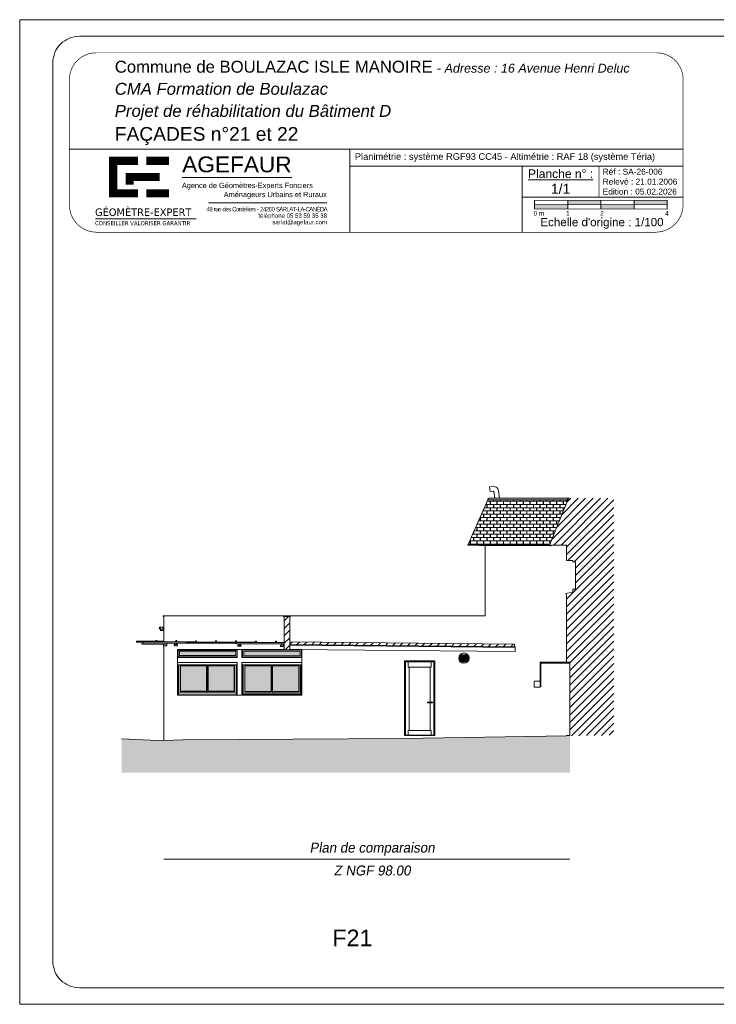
# Model space of a CAD drawing. Extents: x 1304067 to 1304684, y 94 to 123.
# Tile 52 of 57: x 1304553 to 1304574, y 94 to 123. Entities that reach past the tile are written whole.
import ezdxf
from ezdxf.enums import TextEntityAlignment as Align

# ---------------------------------------------------------------- set-up
doc = ezdxf.new("R2010")
doc.units = 0
doc.header["$LTSCALE"] = 0.1
doc.layers.get('0').update_dxf_attribs({"lineweight": 9})
for name, color, linetype, lineweight in [('0_Cadre', 7, 'Continuous', 9), ('_Alti', 115, 'Continuous', 9), ('_Fenêtres', 39, 'Continuous', 9), ('_Fenêtres_Habillage', 7, 'Continuous', 9), ('_Portes', 39, 'Continuous', 9), ('_TN', 37, 'Continuous', 9), ('_Toiture', 250, 'Continuous', 9), ('Bâti_Ligne', 7, 'Continuous', 9), ('Equipement façade', 251, 'Continuous', 9), ('Porte façade', 22, 'Continuous', 9)]:
    doc.layers.add(name, color=color, linetype=linetype, lineweight=lineweight)
doc.layers.add('_Toiture_Habillage', color=7, linetype='Continuous', lineweight=9, true_color=0xa84e24)
doc.styles.add('ARIAL', font='arial.ttf')
doc.styles.add('Arial Narrow', font='ARIALN.TTF')
doc.styles.add('ECRITURE2', font='BKANT.TTF', dxfattribs={"width": 1.001, "oblique": 18})
doc.styles.get("Standard").update_dxf_attribs({"font": 'arial.ttf'})
doc.styles.add('TAHOMA', font='tahoma.ttf')
doc.styles.add('tnr', font='times.ttf')
pattern_1 = [(45, (1304558.0049, 1e-13), (-0.1122532, 0.1122532), [])]

# ---------------------------------------------------------------- blocks, each defined once
blk = doc.blocks.new('A$C2D5F2088')
at = {"layer": '0_Cadre', "true_color": 0xff001a}
for points in [[(10, -2.63), (10, -1.32), (0, -1.31), (0, -2.62)], [(10, 0), (10, -1.32), (20, -1.32), (20, -0.01)], [(20, -1.32), (20, -2.63), (30, -2.64), (30, -1.33)], [(40, -1.33), (40, -0.02), (30, -0.01), (30, -1.33)]]:
    blk.add_hatch(color=1, dxfattribs=at).paths.add_polyline_path(points)
at = {"color": 250, "true_color": 0x3d3d40}
for p, q in [((0, -2.62), (0, 0)), ((0, 0), (40, -0.02)), ((0, -2.62), (0, 0)), ((40, -2.64), (40, -0.02))]:
    blk.add_line(p, q, dxfattribs=at)
at = {"color": 250, "true_color": 0x3d3d40, "flags": 128}
for points in [[(0, -1.31), (40, -1.33)], [(0, -2.62), (40, -2.64)], [(10, 0), (10, -2.63)], [(20, -0.01), (20, -2.63)], [(30, -0.01), (30, -2.64)]]:
    blk.add_lwpolyline(points, dxfattribs=at)
at = {"insert": (-0.3, -3.24), "char_height": 1.4, "width": 41.289, "attachment_point": 1, "style": 'ARIAL'}
blk.add_mtext('0 m            1                 2                                  4', dxfattribs=at)
blk = doc.blocks.new('A$C0C1B66A4')
at = {"color": 250, "true_color": 0x3d3d40, "const_width": 2.7, "flags": 128}
for points in [[(20.97, 31.92), (20.97, 18.56)], [(29.16, 30.69), (19.63, 30.69)], [(25.02, 25.3), (36.27, 25.3)], [(26.37, 26.65), (26.37, 22.78)], [(19.63, 19.91), (29.16, 19.91)]]:
    blk.add_lwpolyline(points, dxfattribs=at)
at = {"color": 1, "true_color": 0xff001a, "const_width": 2.7, "flags": 128}
for points in [[(31.85, 30.69), (39.39, 30.69)], [(39.39, 19.91), (31.85, 19.91)]]:
    blk.add_lwpolyline(points, dxfattribs=at)
blk = doc.blocks.new('A$C78F97383')
at = {"layer": '0_Cadre', "flags": 128}
for points in [[(43.74, 25.16), (80.02, 25.16)], [(15.08, 11.44), (48.38, 11.44)]]:
    blk.add_lwpolyline(points, dxfattribs=at)
at = {"layer": '0_Cadre', "color": 1, "true_color": 0xff001a, "flags": 128}
blk.add_lwpolyline([(52.41, 16.74), (91.59, 16.74)], dxfattribs=at)
at = {"layer": '0_Cadre'}
blk.add_blockref('A$C0C1B66A4', (0, 0), dxfattribs=at)
at = {"layer": '0_Cadre', "color": 1, "true_color": 0xff001a, "style": 'Arial Narrow', "width": 1.25}
blk.add_text('AGEFAUR', height=5.225, rotation=359.972, dxfattribs=at).set_placement((43.75, 26.89))
at = {"layer": '0_Cadre', "color": 7, "style": 'TAHOMA', "width": 1.1}
for s, height, p in [('GÉOMÈTRE-EXPERT', 2.4898, (14.96, 12.45)), ('CONSEILLER VALORISER GARANTIR', 1.368, (14.96, 9.37))]:
    blk.add_text(s, height=height, dxfattribs=at).set_placement(p)
at = {"layer": '0_Cadre', "color": 7, "insert": (93.18, 23.41), "char_height": 1.7358, "width": 49.5204, "attachment_point": 3, "line_spacing_factor": 1.036967, "style": 'tnr'}
blk.add_mtext('\\pxql;{\\fArial|b0|i0|c0|p34;Agence de Géomètres-Experts Fonciers \\P\\pqc,t24;\\H1.0024x;                  Aménageurs Urbains et Ruraux}', dxfattribs=at)
at = {"layer": '0_Cadre', "color": 250, "true_color": 0x3d3d40, "insert": (91.59, 15.4), "char_height": 1.43, "width": 44.9209, "attachment_point": 3, "line_spacing_factor": 0.896, "style": 'ARIAL'}
blk.add_mtext('\\pxqr;{\\T0.81;49 rue des Cordeliers - 24200 SARLAT-LA-CANÉDA\\P}téléphone 05 53 59 35 38\\Psarlat@agefaur.com', dxfattribs=at)

msp = doc.modelspace()

# ---------------------------------------------------------------- hatches: boundary and pattern name
at = {"layer": '_Fenêtres_Habillage'}
h = msp.add_hatch(color=155, dxfattribs=at)
h.dxf.hatch_style = 1
h.set_gradient(color1=(76, 114, 153), name='CYLINDER')
h.paths.add_polyline_path([(1304559.831, 104.269), (1304558.134, 104.269), (1304558.134, 104.138), (1304559.831, 104.138)])
h = msp.add_hatch(color=155, dxfattribs=at)
h.dxf.hatch_style = 1
h.set_gradient(color1=(76, 114, 153), name='CYLINDER')
h.paths.add_polyline_path([(1304561.77, 104.268), (1304560.075, 104.268), (1304560.075, 104.136), (1304561.77, 104.136)])
h = msp.add_hatch(color=155, dxfattribs=at)
h.dxf.hatch_style = 1
h.set_gradient(color1=(76, 114, 153), name='CYLINDER')
h.paths.add_polyline_path([(1304558.95, 103.831), (1304558.158, 103.831), (1304558.158, 103.062), (1304558.95, 103.062)])
h = msp.add_hatch(color=155, dxfattribs=at)
h.dxf.hatch_style = 1
h.set_gradient(color1=(76, 114, 153), name='CYLINDER')
h.paths.add_polyline_path([(1304559.785, 103.831), (1304558.993, 103.831), (1304558.993, 103.062), (1304559.785, 103.062)])
h = msp.add_hatch(color=155, dxfattribs=at)
h.dxf.hatch_style = 1
h.set_gradient(color1=(76, 114, 153), name='CYLINDER')
h.paths.add_polyline_path([(1304560.897, 103.826), (1304560.105, 103.826), (1304560.105, 103.056), (1304560.897, 103.056)])
h = msp.add_hatch(color=155, dxfattribs=at)
h.dxf.hatch_style = 1
h.set_gradient(color1=(76, 114, 153), name='CYLINDER')
h.paths.add_polyline_path([(1304561.732, 103.826), (1304560.94, 103.826), (1304560.94, 103.056), (1304561.732, 103.056)])
at = {"layer": '_TN'}
h = msp.add_hatch(dxfattribs=at)
h.set_pattern_fill('G_GEOLOG_2', color=256, scale=0.5)
h.set_pattern_definition([(0, (0, 0), (0.5, 0.5), [0.125, -0.375]), (0, (0, 0.05), (0.5, 0.5), [0.125, -0.375]), (90, (0.3, 0.1), (-0.5, 0.5), [0.125, -0.375]), (90, (0.35, 0.1), (-0.5, 0.5), [0.125, -0.375]), (45, (0.375, 0.05), (6e-17, 0.50000000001), [0.125, -0.582106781]), (45, (0.41, 0.015), (6e-17, 0.50000000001), [0.125, -0.582106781]), (135, (0.25, 0.275), (-0.50000000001, 6e-17), [0.125, -0.582106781]), (135, (0.285, 0.31), (-0.50000000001, 6e-17), [0.125, -0.582106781]), (26.5650512, (0.375, 0.275), (0.5, 2e-10), [0.125, -0.9930339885]), (26.5650512, (0.395, 0.23), (0.5, 2e-10), [0.125, -0.9930339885]), (26.5650512, (0.175, 0.475), (0.5, 2e-10), [0.125, -0.9930339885]), (26.5650512, (0.195, 0.43), (0.5, 2e-10), [0.125, -0.9930339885]), (63.43494882, (0.125, 0.125), (2.5e-11, 0.5), [0.125, -0.9930339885]), (63.43494882, (0.17, 0.1), (2.5e-11, 0.5), [0.125, -0.9930339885]), (63.43494882, (0.07, 0.3), (2.5e-11, 0.5), [0.125, -0.9930339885]), (63.43494882, (0.025, 0.325), (2.5e-11, 0.5), [0.125, -0.9930339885]), (116.5650512, (0.445, 0.345), (-2e-10, 0.5), [0.125, -0.9930339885]), (116.5650512, (0.4, 0.325), (-2e-10, 0.5), [0.125, -0.9930339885]), (153.43494882, (0.075, 0.125), (-0.5, 2.5e-11), [0.125, -0.9930339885]), (153.43494882, (0.095, 0.17), (-0.5, 2.5e-11), [0.125, -0.9930339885])])
h.paths.add_polyline_path([(1304569.9, 101.731), (1304569.8, 101.731), (1304569.8, 101.715), (1304564.864, 101.638), (1304558.244, 101.597), (1304557.661, 101.575), (1304557.258, 101.589), (1304556.387, 101.631), (1304556.387, 100.611), (1304569.9, 100.611)])
at = {"layer": '_Toiture_Habillage'}
h = msp.add_hatch(dxfattribs=at)
h.set_pattern_fill('G_TUILE_6', color=256, scale=0.2)
h.set_pattern_definition([(90, (0, 0), (-0.2, 0.2), [0.1, -0.1]), (90, (0.008, 0), (-0.2, 0.2), [0.1, -0.1]), (0, (0, 0.1), (0.2, 0.2), [0.096, -0.104]), (0, (0.104, 0.1), (0.2, 0.2), [0.096, -0.104]), (90, (0.096, 0.1), (-0.2, 0.2), [0.1, -0.1]), (90, (0.104, 0.1), (-0.2, 0.2), [0.1, -0.1]), (0, (0.008, 0), (0.2, 0.2), [0.192, -0.008])])
h.paths.add_polyline_path([(1304569.84, 108.838), (1304567.432, 108.838), (1304566.823, 107.473), (1304569.286, 107.473)])
h = msp.add_hatch(dxfattribs=at)
h.set_pattern_fill('ANSI31', color=256, scale=0.05)
h.set_pattern_definition(pattern_1)
h.paths.add_polyline_path([(1304568.228, 104.481), (1304561.456, 104.549), (1304561.456, 104.473), (1304568.232, 104.405, -0.002917)])
at = {"layer": 'Porte façade'}
h = msp.add_hatch(dxfattribs=at)
h.set_pattern_fill('ANSI31', color=8, scale=0.05)
h.set_pattern_definition([(45, (-77182.50907, 4222367.41225), (-0.1122532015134, 0.1122532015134), [])])
edge = h.paths.add_edge_path()
edge.add_line((1304571.226, 108.882), (1304569.877, 108.882))
edge.add_arc((1304569.875, 108.846), 0.0358, 87.063, 192.2872)
edge.add_line((1304569.84, 108.838), (1304569.286, 107.473))
edge.add_line((1304569.286, 107.473), (1304569.301, 107.473))
edge.add_line((1304569.301, 107.473), (1304569.301, 107.453))
edge.add_arc((1304569.314, 107.464), 0.0173, 222.968, 319.0457)
edge.add_line((1304569.327, 107.453), (1304569.327, 107.473))
edge.add_line((1304569.327, 107.473), (1304569.8, 107.473))
edge.add_line((1304569.8, 107.473), (1304569.8, 107.003))
edge.add_line((1304569.8, 107.003), (1304569.992, 107.003))
edge.add_line((1304569.992, 107.003), (1304569.992, 106.969))
edge.add_line((1304569.992, 106.969), (1304570.071, 106.969))
edge.add_line((1304570.071, 106.969), (1304570.071, 106.142))
edge.add_line((1304570.071, 106.142), (1304569.992, 106.142))
edge.add_line((1304569.992, 106.142), (1304569.992, 106.047))
edge.add_line((1304569.992, 106.047), (1304569.781, 106.011))
edge.add_line((1304569.781, 106.011), (1304569.791, 105.97))
edge.add_line((1304569.791, 105.97), (1304569.8, 105.97))
edge.add_line((1304569.8, 105.97), (1304569.8, 103.936))
edge.add_line((1304569.8, 103.936), (1304569.902, 103.936))
edge.add_line((1304569.902, 103.936), (1304569.902, 103.913))
edge.add_line((1304569.902, 103.913), (1304569.9, 101.731))
edge.add_line((1304569.9, 101.731), (1304569.8, 101.731))
edge.add_line((1304569.8, 101.731), (1304569.8, 101.715))
edge.add_line((1304569.8, 101.715), (1304571.226, 101.737))
edge.add_line((1304571.226, 101.737), (1304571.226, 108.882))
h = msp.add_hatch(dxfattribs=at)
h.set_pattern_fill('ANSI31', color=8, scale=0.05)
h.set_pattern_definition(pattern_1)
h.paths.add_polyline_path([(1304561.48, 105.34), (1304561.265, 105.34), (1304561.265, 105.316), (1304561.48, 105.316)])
h = msp.add_hatch(dxfattribs=at)
h.set_pattern_fill('ANSI31', color=8, scale=0.05)
h.set_pattern_definition([(45, (-77182.50907, 4222367.41225), (-0.1122532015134, 0.1122532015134), [])])
h.paths.add_polyline_path([(1304561.456, 105.316), (1304561.289, 105.316), (1304561.289, 104.317), (1304561.456, 104.317)])

# ---------------------------------------------------------------- linework, layer by layer
at = {"layer": '0_Cadre'}
for p, q in [((1304573.315, 119.419), (1304554.815, 119.419)), ((1304573.315, 118.905), (1304563.264, 118.905)), ((1304568.465, 116.91), (1304568.465, 118.905)), ((1304573.315, 117.962), (1304568.465, 117.962))]:
    msp.add_line(p, q, dxfattribs=at)
msp.add_lwpolyline([(1304553.315, 123.32), (1304595.315, 123.32), (1304595.315, 93.62), (1304553.315, 93.62)], close=True, dxfattribs=at)
msp.add_lwpolyline([(1304555.115, 94.12), (1304594.015, 94.12, 0.414214), (1304594.815, 94.92), (1304594.815, 122.02, 0.414214), (1304594.015, 122.82), (1304555.115, 122.82, 0.414214), (1304554.315, 122.02), (1304554.315, 94.92, 0.414214)], format="xyb", close=True, dxfattribs=at)
at = {"layer": '0_Cadre', "const_width": 0.02, "flags": 128}
msp.add_lwpolyline([(1304555.615, 116.91, -0.405457), (1304554.815, 117.72), (1304554.815, 121.52, -0.414214), (1304555.615, 122.32), (1304572.515, 122.32, -0.414214), (1304573.315, 121.52), (1304573.315, 117.72, -0.396754), (1304572.505, 116.91)], format="xyb", close=True, dxfattribs=at)
at = {"layer": '0_Cadre', "flags": 128}
msp.add_lwpolyline([(1304563.264, 119.419), (1304563.264, 116.91)], dxfattribs=at)
at = {"layer": '0_Cadre', "const_width": 0.02, "flags": 128}
msp.add_lwpolyline([(1304570.777, 117.962), (1304570.777, 118.905)], dxfattribs=at)
at = {"layer": '_Alti'}
msp.add_line((1304557.661, 98), (1304569.9, 98), dxfattribs=at)
at = {"layer": '_Fenêtres', "elevation": 0, "flags": 128}
for points in [[(1304570.071, 106.969), (1304570.071, 106.142)], [(1304558.107, 103.864), (1304558.107, 103.014)], [(1304558.152, 103.837), (1304558.956, 103.837)], [(1304558.152, 103.837), (1304558.152, 103.057)], [(1304558.158, 103.831), (1304558.95, 103.831)], [(1304558.158, 103.831), (1304558.158, 103.062)], [(1304558.95, 103.831), (1304558.95, 103.062)], [(1304558.956, 103.864), (1304558.956, 103.014)], [(1304558.987, 103.837), (1304559.791, 103.837)], [(1304558.987, 103.837), (1304558.987, 103.057)], [(1304558.993, 103.831), (1304559.785, 103.831)], [(1304558.993, 103.831), (1304558.993, 103.062)], [(1304559.785, 103.831), (1304559.785, 103.062)], [(1304559.791, 103.837), (1304559.791, 103.057)], [(1304559.836, 103.864), (1304559.836, 103.014)], [(1304560.054, 103.861), (1304560.054, 103.005)], [(1304560.099, 103.831), (1304560.903, 103.831)], [(1304560.099, 103.831), (1304560.099, 103.05)], [(1304560.105, 103.826), (1304560.897, 103.826)], [(1304560.105, 103.826), (1304560.105, 103.056)], [(1304560.897, 103.826), (1304560.897, 103.056)], [(1304560.903, 103.831), (1304560.903, 103.05)], [(1304560.934, 103.861), (1304560.934, 103.005)], [(1304560.934, 103.831), (1304561.738, 103.831)], [(1304560.94, 103.826), (1304561.732, 103.826)], [(1304560.94, 103.826), (1304560.94, 103.056)], [(1304561.732, 103.826), (1304561.732, 103.056)], [(1304561.738, 103.831), (1304561.738, 103.05)], [(1304561.783, 103.861), (1304561.783, 103.005)], [(1304558.158, 103.062), (1304558.95, 103.062)], [(1304558.993, 103.062), (1304559.785, 103.062)], [(1304558.107, 103.014), (1304559.836, 103.014)], [(1304558.152, 103.057), (1304558.956, 103.057)], [(1304558.987, 103.057), (1304559.791, 103.057)], [(1304560.054, 103.005), (1304561.783, 103.005)], [(1304560.099, 103.05), (1304560.903, 103.05)], [(1304560.105, 103.056), (1304560.897, 103.056)], [(1304560.934, 103.05), (1304561.738, 103.05)], [(1304560.94, 103.056), (1304561.732, 103.056)]]:
    msp.add_lwpolyline(points, dxfattribs=at)
for points in [[(1304558.092, 104.307), (1304559.866, 104.307), (1304559.866, 104.096), (1304558.092, 104.096)], [(1304558.134, 104.269), (1304559.831, 104.269), (1304559.831, 104.138), (1304558.134, 104.138)], [(1304560.033, 104.309), (1304561.812, 104.309), (1304561.812, 104.094), (1304560.033, 104.094)], [(1304560.075, 104.268), (1304561.77, 104.268), (1304561.77, 104.136), (1304560.075, 104.136)]]:
    msp.add_lwpolyline(points, close=True, dxfattribs=at)
at = {"layer": '_Portes', "elevation": 0}
msp.add_lwpolyline([(1304564.942, 103.946), (1304565.804, 103.946), (1304565.804, 101.737), (1304564.942, 101.737)], close=True, dxfattribs=at)
for points in [[(1304565.722, 103.946), (1304565.722, 103.791), (1304565.026, 103.791), (1304565.026, 103.946)], [(1304565.058, 101.882), (1304565.058, 103.791)], [(1304565.688, 103.791), (1304565.688, 102.735)], [(1304565.688, 102.713), (1304565.688, 101.882)], [(1304565.023, 101.737), (1304565.023, 101.882), (1304565.719, 101.882), (1304565.719, 101.737)]]:
    msp.add_lwpolyline(points, dxfattribs=at)
at = {"layer": '_Portes', "elevation": 0, "flags": 128}
for points in [[(1304569.9, 103.913), (1304569.902, 103.913)], [(1304569.9, 103.913), (1304569.9, 101.731)]]:
    msp.add_lwpolyline(points, dxfattribs=at)
at = {"layer": '_Portes', "elevation": 0}
msp.add_lwpolyline([(1304565.618, 102.711), (1304565.745, 102.714, 1), (1304565.745, 102.736), (1304565.618, 102.733, 0.957982)], format="xyb", close=True, dxfattribs=at)
at = {"layer": '_Portes'}
msp.add_arc((1304565.745, 102.726, 0), 0.0154, 229.9135, 137.6705, dxfattribs=at)
at = {"layer": '_TN', "elevation": 0, "flags": 128}
msp.add_lwpolyline([(1304569.8, 101.715), (1304564.864, 101.638), (1304558.244, 101.597), (1304557.661, 101.575), (1304557.258, 101.589), (1304556.387, 101.631)], dxfattribs=at)
at = {"layer": '_Toiture', "elevation": 0, "flags": 128}
for points in [[(1304567.432, 108.838), (1304566.823, 107.473)], [(1304569.84, 108.838), (1304567.432, 108.838)], [(1304569.881, 108.882), (1304567.468, 108.882)], [(1304569.286, 107.473), (1304566.823, 107.473)], [(1304569.314, 107.447), (1304567.163, 107.462), (1304567.163, 107.473)], [(1304556.839, 104.578), (1304556.839, 104.547)], [(1304558.021, 104.557), (1304556.839, 104.565)], [(1304561.289, 104.518), (1304556.839, 104.548)], [(1304557.661, 104.572), (1304556.84, 104.578)], [(1304557.052, 104.547), (1304557.051, 104.508)], [(1304557.423, 104.574), (1304557.423, 104.593), (1304557.451, 104.593), (1304557.451, 104.574)], [(1304558.05, 104.592), (1304558.021, 104.592)], [(1304558.021, 104.592), (1304558.021, 104.557)], [(1304558.05, 104.592), (1304558.05, 104.556)], [(1304558.62, 104.552), (1304558.05, 104.556)], [(1304558.621, 104.588), (1304558.62, 104.553)], [(1304558.649, 104.587), (1304558.621, 104.588)], [(1304558.649, 104.587), (1304558.649, 104.552)], [(1304559.221, 104.548), (1304558.649, 104.552)], [(1304559.25, 104.583), (1304559.221, 104.584)], [(1304559.221, 104.584), (1304559.221, 104.548)], [(1304559.25, 104.583), (1304559.25, 104.548)], [(1304559.823, 104.544), (1304559.25, 104.548)], [(1304559.824, 104.58), (1304559.823, 104.544)], [(1304559.852, 104.579), (1304559.824, 104.58)], [(1304559.852, 104.579), (1304559.852, 104.544)], [(1304560.421, 104.54), (1304559.852, 104.544)], [(1304560.45, 104.575), (1304560.421, 104.576)], [(1304560.421, 104.576), (1304560.421, 104.54)], [(1304560.45, 104.575), (1304560.45, 104.54)], [(1304561.052, 104.571), (1304561.023, 104.571)], [(1304561.023, 104.571), (1304561.023, 104.536)], [(1304561.052, 104.571), (1304561.052, 104.536)], [(1304561.289, 104.57), (1304561.289, 104.57)], [(1304561.289, 104.48), (1304557, 104.509), (1304557, 104.48), (1304557.751, 104.475)], [(1304557.648, 104.473), (1304557.648, 104.434)], [(1304557.751, 104.434), (1304557.648, 104.434)], [(1304557.751, 104.472), (1304557.752, 104.504)], [(1304557.751, 104.472), (1304557.751, 104.434)], [(1304558.068, 104.47), (1304557.969, 104.471)], [(1304557.969, 104.471), (1304557.969, 104.432)], [(1304558.068, 104.432), (1304557.969, 104.432)], [(1304557.991, 104.502), (1304557.991, 104.47)], [(1304558.047, 104.502), (1304558.047, 104.47)], [(1304558.068, 104.47), (1304558.068, 104.432)], [(1304559.995, 104.457), (1304559.896, 104.457)], [(1304559.896, 104.457), (1304559.896, 104.419)], [(1304559.995, 104.418), (1304559.896, 104.419)], [(1304559.918, 104.489), (1304559.917, 104.457)], [(1304559.974, 104.489), (1304559.973, 104.457)], [(1304559.995, 104.457), (1304559.995, 104.418)], [(1304561.023, 104.536), (1304560.45, 104.54)], [(1304561.289, 104.534), (1304561.052, 104.536)], [(1304561.179, 104.449), (1304561.178, 104.41)], [(1304561.288, 104.41), (1304561.178, 104.41)], [(1304561.289, 104.448), (1304561.179, 104.449)], [(1304561.201, 104.48), (1304561.2, 104.449)], [(1304561.256, 104.48), (1304561.256, 104.448)], [(1304561.278, 104.448), (1304561.278, 104.41)], [(1304561.456, 104.473), (1304568.25, 104.405)], [(1304561.456, 104.455), (1304568.25, 104.387)], [(1304561.456, 104.325), (1304568.248, 104.258)], [(1304568.25, 104.405), (1304568.248, 104.258)]]:
    msp.add_lwpolyline(points, dxfattribs=at)
for points in [[(1304567.432, 108.838, -0.494362), (1304567.468, 108.882)], [(1304568.232, 104.405, -0.002917), (1304568.228, 104.481), (1304561.456, 104.549)]]:
    msp.add_lwpolyline(points, format="xyb", dxfattribs=at)
at = {"layer": 'Bâti_Ligne', "elevation": 0, "flags": 128}
for points in [[(1304569.84, 108.838), (1304569.286, 107.473)], [(1304567.349, 105.34), (1304567.349, 107.461)], [(1304569.286, 107.473), (1304569.301, 107.473)], [(1304569.301, 107.473), (1304569.301, 107.453)], [(1304569.327, 107.473), (1304569.8, 107.473)], [(1304569.327, 107.473), (1304569.327, 107.453)], [(1304569.8, 107.473), (1304569.8, 107.003)], [(1304569.8, 107.003), (1304569.992, 107.003)], [(1304569.992, 107.003), (1304569.992, 106.969)], [(1304569.992, 106.969), (1304570.071, 106.969)], [(1304569.781, 106.011), (1304569.992, 106.047)], [(1304569.992, 106.142), (1304569.992, 106.047)], [(1304570.071, 106.142), (1304569.992, 106.142)], [(1304569.781, 106.011), (1304569.791, 105.97)], [(1304569.8, 105.97), (1304569.791, 105.97)], [(1304569.8, 105.97), (1304569.8, 103.936)], [(1304561.265, 105.34), (1304557.639, 105.34), (1304557.639, 105.316), (1304557.661, 105.316)], [(1304557.661, 105.316), (1304557.661, 104.559)], [(1304567.349, 105.34), (1304561.48, 105.34)], [(1304557.661, 104.434), (1304557.661, 101.575)], [(1304559.875, 104.319), (1304559.875, 104.079)], [(1304560.01, 104.319), (1304560.01, 104.079)], [(1304558.073, 104.079), (1304559.875, 104.079)], [(1304560.01, 104.079), (1304561.822, 104.079)], [(1304558.073, 103.929), (1304559.875, 103.929)], [(1304558.1, 103.864), (1304559.853, 103.864)], [(1304558.1, 103.864), (1304558.1, 102.959)], [(1304559.853, 103.864), (1304559.853, 102.959)], [(1304559.875, 103.929), (1304559.875, 102.942)], [(1304560.01, 103.929), (1304561.822, 103.929)], [(1304560.01, 103.929), (1304560.01, 102.942)], [(1304560.036, 103.861), (1304561.798, 103.861)], [(1304560.036, 103.861), (1304560.036, 102.96)], [(1304561.798, 103.861), (1304561.798, 102.96)], [(1304569.8, 103.936), (1304569.902, 103.936)], [(1304569.902, 103.936), (1304569.902, 103.913)], [(1304558.073, 102.947), (1304559.875, 102.947)], [(1304558.1, 102.959), (1304559.853, 102.959)], [(1304560.01, 102.947), (1304561.822, 102.947)], [(1304560.036, 102.96), (1304561.798, 102.96)], [(1304569.8, 101.731), (1304569.8, 101.715)], [(1304569.8, 101.731), (1304569.9, 101.731)]]:
    msp.add_lwpolyline(points, dxfattribs=at)
for points in [[(1304569.84, 108.838, -0.48735), (1304569.881, 108.882)], [(1304569.301, 107.453, 0.445635), (1304569.327, 107.453)]]:
    msp.add_lwpolyline(points, format="xyb", dxfattribs=at)
msp.add_lwpolyline([(1304561.265, 105.34), (1304561.48, 105.34), (1304561.48, 105.316), (1304561.265, 105.316)], close=True, dxfattribs=at)
at = {"layer": 'Bâti_Ligne', "elevation": 0}
for points in [[(1304561.456, 104.317), (1304561.289, 104.317), (1304561.289, 105.316)], [(1304561.456, 105.316), (1304561.456, 104.317)], [(1304561.456, 104.319), (1304561.822, 104.319), (1304561.822, 102.942), (1304558.073, 102.942), (1304558.073, 104.319), (1304561.289, 104.319)]]:
    msp.add_lwpolyline(points, dxfattribs=at)
msp.add_lwpolyline([(1304564.919, 103.978), (1304565.827, 103.978), (1304565.827, 101.724), (1304564.919, 101.724)], close=True, dxfattribs=at)
at = {"layer": 'Equipement façade', "elevation": 0, "flags": 128}
for points in [[(1304567.479, 109.232), (1304567.592, 109.244)], [(1304567.479, 109.232), (1304567.495, 109.09)], [(1304567.495, 109.09), (1304567.589, 109.101)], [(1304567.607, 109.083), (1304567.635, 108.882)], [(1304567.75, 109.103), (1304567.78, 108.882)], [(1304557.533, 104.997), (1304557.523, 104.976)], [(1304557.523, 104.976), (1304557.574, 104.895)], [(1304557.635, 104.997), (1304557.533, 104.997)], [(1304557.533, 104.997), (1304557.597, 104.894)], [(1304557.597, 104.894), (1304557.574, 104.895)], [(1304557.597, 104.894), (1304557.635, 104.894)], [(1304557.635, 104.997), (1304557.635, 104.894)], [(1304557.635, 104.972), (1304557.661, 104.972)], [(1304557.635, 104.902), (1304557.661, 104.902)], [(1304569.8, 103.938), (1304569.001, 103.938)], [(1304569.001, 103.938), (1304569.001, 103.352)], [(1304569.902, 103.913), (1304569.025, 103.913)], [(1304569.025, 103.913), (1304569.025, 103.195)], [(1304568.978, 103.371), (1304568.847, 103.371)], [(1304568.828, 103.349), (1304568.828, 103.195)], [(1304568.987, 103.182), (1304568.841, 103.182)], [(1304569.001, 103.352), (1304569.001, 103.197)], [(1304569.025, 103.195), (1304569.001, 103.195)]]:
    msp.add_lwpolyline(points, dxfattribs=at)
for points in [[(1304567.589, 109.101, -0.435654), (1304567.607, 109.083)], [(1304567.592, 109.244, -0.418259), (1304567.751, 109.08, -0.435654)], [(1304568.828, 103.349, -0.362146), (1304568.847, 103.371)], [(1304568.978, 103.371, -0.349978), (1304569.001, 103.352)], [(1304568.828, 103.195, 0.406994), (1304568.841, 103.182)], [(1304569.001, 103.197, -0.434863), (1304568.987, 103.182)]]:
    msp.add_lwpolyline(points, format="xyb", dxfattribs=at)
at = {"layer": 'Equipement façade', "elevation": 0}
for points in [[(1304566.566, 104.08), (1304566.847, 104.08), (1304566.847, 104.072), (1304566.566, 104.072)], [(1304566.566, 104.048), (1304566.847, 104.048), (1304566.847, 104.039), (1304566.566, 104.039)], [(1304566.577, 104.112), (1304566.832, 104.112), (1304566.832, 104.103), (1304566.577, 104.103)], [(1304566.577, 104.015), (1304566.832, 104.015), (1304566.832, 104.006), (1304566.577, 104.006)], [(1304566.601, 104.146), (1304566.814, 104.146), (1304566.814, 104.137), (1304566.601, 104.137)], [(1304566.601, 103.98), (1304566.814, 103.98), (1304566.814, 103.972), (1304566.601, 103.972)]]:
    msp.add_lwpolyline(points, close=True, dxfattribs=at)
at = {"layer": 'Equipement façade'}
msp.add_circle((1304566.708, 104.062, 0), 0.156, dxfattribs=at)
for centre, start, end in [((1304566.708, 104.062, 0), 175.1008, 186.952), ((1304566.708, 104.062, 0), 159.2896, 170.9345), ((1304566.708, 104.062, 0), 191.1318, 203.5426), ((1304566.708, 104.062), 139.9561, 154.7478), ((1304566.708, 104.062, 0), 208.1562, 223.876), ((1304566.708, 104.062, 0), 45.827, 134.3163), ((1304566.708, 104.062, 0), 230.0528, 310.0127), ((1304566.708, 104.062, 0), 316.0757, 331.8219), ((1304566.708, 104.062, 0), 25.2097, 40.0275), ((1304566.708, 104.062, 0), 336.3768, 348.8997), ((1304566.708, 104.062, 0), 9.0673, 20.722), ((1304566.708, 104.062, 0), 353.0357, 4.8974)]:
    msp.add_arc(centre, 0.118, start, end, dxfattribs=at)

# ---------------------------------------------------------------- block references
at = {"layer": '0_Cadre'}
for name, p, xscale, yscale, zscale in [('A$C78F97383', (1304554.222, 116.264), 0.09123800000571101, 0.09123800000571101, 0.09123800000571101), ('A$C2D5F2088', (1304568.836, 117.872), 0.09999999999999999, 0.09999999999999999, 0.09999999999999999)]:
    msp.add_blockref(name, p, dxfattribs=dict(at, xscale=xscale, yscale=yscale, zscale=zscale))

# ---------------------------------------------------------------- texts
msp.add_text('F21', height=0.5).set_placement((1304562.743, 95.372))
at = {"layer": '0_Cadre', "style": 'ARIAL'}
msp.add_text("Echelle d'origine : 1/100", height=0.25, rotation=360, dxfattribs=at).set_placement((1304569.01, 117.09))
at = {"layer": '0_Cadre', "insert": (1304556.182, 122.081), "char_height": 0.35991, "width": 16.26686, "attachment_point": 1, "rotation": 0, "line_spacing_factor": 1.110278, "style": 'ARIAL'}
msp.add_mtext('Commune de BOULAZAC ISLE MANOIRE{\\H0.1712x; \\H4.3819x; - \\fArial|b0|i1|c0|p34;\\H1.0005x;Adresse : 16 Avenue Henri Deluc\\P\\H1.3327x;CMA Formation de Boulazac \\H0.75037x;\\P\\H1.333x;Projet de réhabilitation du Bâtiment D\\P\\fArial|b0|i0|c0|p34;\\H1.15x;FAÇADES n°21 et 22}', dxfattribs=at)
at = {"layer": '0_Cadre', "rotation": 0, "style": 'ARIAL'}
for s, insert, char_height, width, attachment_point in [('  Planimétrie : système RGF93 CC45 - Altimétrie : RAF 18 (système Téria)', (1304563.264, 119.162), 0.2, 10.05122, 4), ('{\\LPlanche n° :\\P\\H1.154x;\\l1/1}', (1304569.621, 118.434), 0.26, 2.31225, 5), ('Réf : SA-26-006\\PRelevé : 21.01.2006\\PEdition : 05.02.2026', (1304570.89, 118.434), 0.18, 2.425, 4)]:
    msp.add_mtext(s, dxfattribs=dict(at, insert=insert, char_height=char_height, width=width, attachment_point=attachment_point))
at = {"layer": '_Alti', "style": 'ECRITURE2', "oblique": 9}
for s, p in [('Plan de comparaison', (1304563.941, 98.346)), ('Z NGF 98.00', (1304563.941, 97.656))]:
    msp.add_text(s, height=0.3, dxfattribs=at).set_placement(p, align=Align.MIDDLE_CENTER)

doc.saveas('drawing.dxf')
